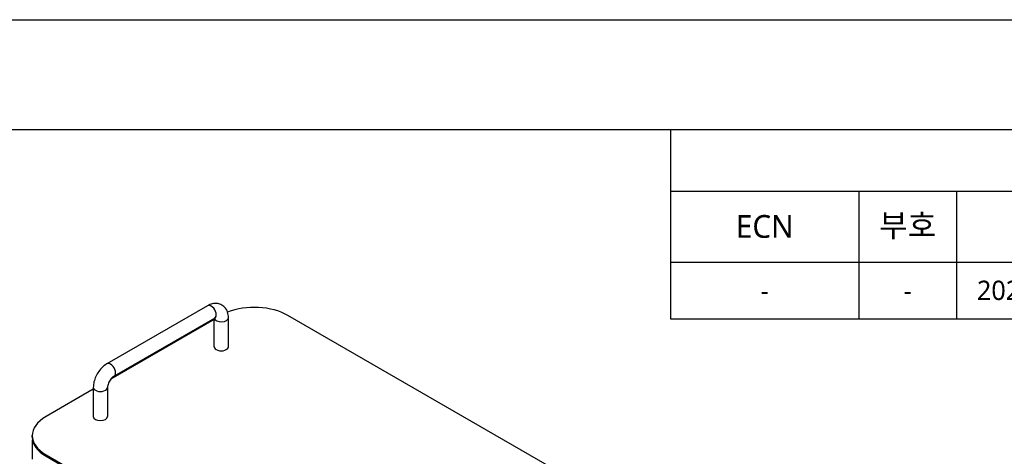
# Model space of a CAD drawing. Header units: millimetres. Extents: x 0 to 3364, y 0 to 2376.
# Tile 57 of 58: x 1981 to 2673, y 2069 to 2376. Entities that reach past the tile are written whole.
import ezdxf
from ezdxf.enums import TextEntityAlignment as Align

# ---------------------------------------------------------------- set-up
doc = ezdxf.new("R2010")
doc.units = ezdxf.units.MM
doc.header["$LTSCALE"] = 0.2
doc.layers.add('01_Object Line', color=4, linetype='Continuous')
doc.layers.add('05_Section Line', color=3, linetype='Continuous')
doc.styles.add('Rainbow-2.5 Style', font='malgunsl.ttf')
doc.styles.add('Rainbow-5.0 Style', font='malgunsl.ttf')

# ---------------------------------------------------------------- blocks, each defined once
blk = doc.blocks.new('A$Cd34b8aed')
for p, q in [((-204.03, 595.23), (-274.74, 554.4)), ((126.57, 430.05), (-147.79, 588.45)), ((-199.45, 585.56), (-271.96, 543.7)), ((-199.03, 586.57), (-269.74, 545.74)), ((-199.45, 566.4), (-199.45, 586.32)), ((-189.45, 566.4), (-189.45, 586.82)), ((-284.31, 536.57), (-317.49, 517.41)), ((-284.31, 537.83), (-284.31, 517.41)), ((-274.31, 537.83), (-274.31, 517.41)), ((-327.16, 502.96), (-327.16, 503.94)), ((-326.99, 487.45), (-326.99, 501.06)), ((-317.49, 490.47), (-317.49, 489.49)), ((-317.49, 490.47), (-43.13, 332.07)), ((-317.49, 489.49), (-43.13, 331.09))]:
    blk.add_line(p, q)
for centre, major_axis, start_param, end_param in [((-201.53, 590.9), (2.5, -4.33), 0, 3.141593), ((-171.12, 574.98), (-33, 0), 3.926991, 5.32209), ((-194.45, 586.82), (-5, 0), 0.159548, 3.141593), ((-194.45, 566.4), (-5, 0), 0, 3.141593), ((-272.24, 550.07), (2.5, -4.33), 0, 3.141593), ((-279.31, 537.83), (-5, 0), 0, 3.141593), ((-294.16, 503.94), (-33, 0), 5.497787, 7.068583), ((-279.31, 517.41), (5, 0), 3.141593, 6.283185), ((-294.16, 502.96), (-33, 0), 0, 0.785398)]:
    blk.add_ellipse(centre, major_axis=major_axis, ratio=0.57735, start_param=start_param, end_param=end_param)
for points, knots in [([(-189.45, 586.82), (-189.45, 588.12), (-189.63, 589.44), (-190.47, 591.95), (-191.13, 593.16), (-192.81, 594.95), (-193.7, 595.61), (-195.61, 596.5), (-196.61, 596.75), (-198.69, 596.92), (-199.77, 596.81), (-201.94, 596.27), (-203.02, 595.81), (-204.03, 595.23)], [4.712389, 4.712389, 4.712389, 4.712389, 5.026548, 5.026548, 5.32384, 5.32384, 5.549174, 5.549174, 5.76259, 5.76259, 6.004599, 6.004599, 6.283185, 6.283185, 6.283185, 6.283185]), ([(-198.33, 586.86), (-198.33, 586.86), (-198.33, 586.86), (-198.4, 586.85), (-198.53, 586.81), (-198.81, 586.69), (-198.91, 586.63), (-199.03, 586.57)], [5.9026968, 5.9026968, 5.9026968, 5.9026968, 5.9726387, 5.9726387, 6.1790888, 6.1790888, 6.2831853, 6.2831853, 6.2831853, 6.2831853]), ([(-274.74, 554.4), (-275.87, 553.75), (-276.91, 552.95), (-278.83, 551.12), (-279.7, 550.1), (-281.25, 547.9), (-281.93, 546.72), (-283.06, 544.28), (-283.51, 543.01), (-284.13, 540.44), (-284.31, 539.13), (-284.31, 537.83)], [0, 0, 0, 0, 0.314159, 0.314159, 0.628319, 0.628319, 0.942478, 0.942478, 1.256637, 1.256637, 1.570796, 1.570796, 1.570796, 1.570796]), ([(-269.74, 545.74), (-269.96, 545.61), (-270.23, 545.43), (-270.83, 544.94), (-271.15, 544.63), (-271.82, 543.89), (-272.16, 543.46), (-272.79, 542.51), (-273.09, 541.99), (-273.59, 540.95), (-273.8, 540.42), (-274.1, 539.44), (-274.2, 538.98), (-274.29, 538.3), (-274.31, 538.04), (-274.31, 537.83)], [0, 0, 0, 0, 0.206724, 0.206724, 0.430185, 0.430185, 0.66924, 0.66924, 0.917214, 0.917214, 1.164879, 1.164879, 1.402542, 1.402542, 1.570796, 1.570796, 1.570796, 1.570796])]:
    blk.add_open_spline(points, degree=3, knots=knots)
blk = doc.blocks.new('*T65')
at = {"color": 2, "transparency": 16777216}
for p, q in [((0, 0), (845.6, 0)), ((0, 0), (0, -133.01)), ((845.6, 0), (845.6, -133.01)), ((0, -43.19), (845.6, -43.19)), ((132.34, -43.19), (132.34, -133.01)), ((200.75, -43.19), (200.75, -133.01)), ((320.06, -43.19), (320.06, -133.01)), ((615.95, -43.19), (615.95, -133.01)), ((731.29, -43.19), (731.29, -133.01)), ((0, -93.02), (845.6, -93.02)), ((0, -133.01), (845.6, -133.01))]:
    blk.add_line(p, q, dxfattribs=at)
at = {"transparency": 16777216, "insert": (422.8, -21.59), "char_height": 16, "width": 823.7435, "attachment_point": 5, "style": 'Rainbow-2.5 Style'}
blk.add_mtext('REVISIONS', dxfattribs=at)
at = {"color": 7, "transparency": 16777216, "char_height": 16, "attachment_point": 5, "style": 'Rainbow-2.5 Style'}
for s, insert, width in [('ECN', (66.17, -68.11), 110.4833), ('부호', (166.55, -68.11), 46.5581), ('날짜', (260.41, -68.11), 97.4509), ('내용', (468.01, -68.11), 274.0313), ('수정자', (673.62, -68.11), 93.483), ('승인자', (788.44, -68.11), 92.4545)]:
    blk.add_mtext(s, dxfattribs=dict(at, insert=insert, width=width))
at = {"color": 4, "transparency": 16777216, "char_height": 13.6, "style": 'Rainbow-2.5 Style'}
for s, insert, width, attachment_point in [('2022.00.00', (260.41, -113.02), 97.4509, 5), ('J.W HEO', (788.44, -113.02), 92.4545, 5), ('-', (66.17, -113.02), 110.4833, 5), ('-', (166.55, -113.02), 46.5581, 5), ('-', (330.99, -113.02), 274.0313, 4), ('-', (673.62, -113.02), 93.483, 5)]:
    blk.add_mtext(s, dxfattribs=dict(at, insert=insert, width=width, attachment_point=attachment_point))
blk = doc.blocks.new('A$C869fea471123')
blk.add_lwpolyline([(0, 594), (841, 594), (841, 0), (0, 0)], close=True)
at = {"layer": '05_Section Line', "linetype": 'Continuous'}
blk.add_lwpolyline([(820.98, 20.02), (820.98, 574.68), (20.02, 574.68), (20.02, 20.02)], close=True, dxfattribs=at)
at = {"linetype": 'Continuous', "style": 'Rainbow-5.0 Style'}
for tag, p in [('PART_NAME', (743.88, 109.38)), ('DRAWING_NO', (729.87, 91.86)), ('REV', (803.46, 91.86)), ('제도', (768.41, 74.2)), ('DATE_1', (803.46, 74.2)), ('SCALE', (680.81, 69.08)), ('MATERIAL', (722.86, 69.08)), ('검도', (768.41, 60.18)), ('DATE_2', (803.46, 60.18)), ('승인', (768.41, 46.17)), ('DATE_3', (803.46, 46.17)), ('REFERENCE', (722.86, 41.05)), ('PAGE', (768.41, 32.29))]:
    blk.add_attdef(tag, text='', height=5.01, dxfattribs=at).set_placement(p, align=Align.MIDDLE_CENTER)

msp = doc.modelspace()

# ---------------------------------------------------------------- block references
at = {"xscale": 4, "yscale": 4, "zscale": 4}
msp.add_blockref('A$C869fea471123', (0, 0), dxfattribs=at)
msp.add_blockref('*T65', (2438.305, 2298.733))
at = {"layer": '01_Object Line'}
msp.add_blockref('A$Cd34b8aed', (2317.341, 1579.816), dxfattribs=at)

doc.saveas('drawing.dxf')
